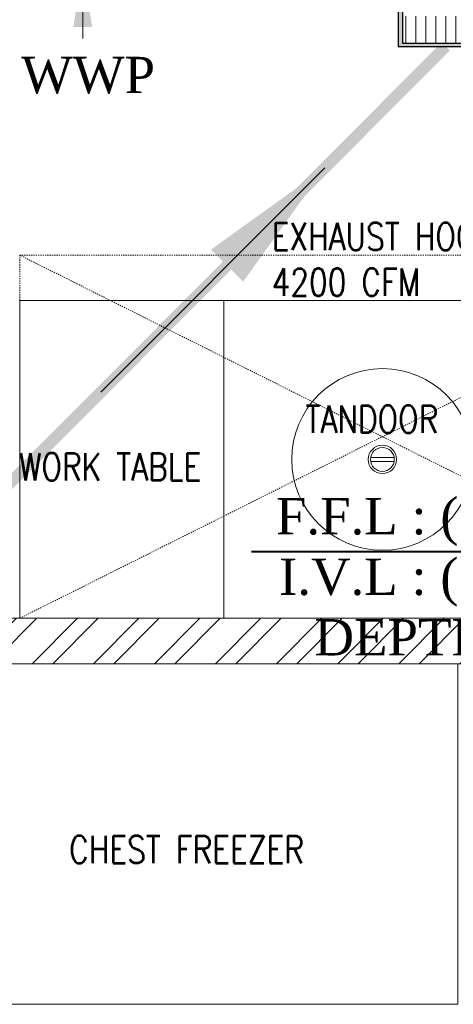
# Model space of a CAD drawing. Header units: inches. Extents: x 119662 to 158499, y 12149 to 20675.
# Tile 35 of 97: x 121864 to 121901, y 19538 to 19624. Entities that reach past the tile are written whole.
import ezdxf

# ---------------------------------------------------------------- set-up
doc = ezdxf.new("R2010")
doc.units = ezdxf.units.IN
doc.header["$MEASUREMENT"] = 0
doc.linetypes.add('HIDDEN', pattern=[0.375, 0.25, -0.125])
for name, color, linetype, lineweight in [('00-GRIDTEXT', 1, 'Continuous', 13), ('CKD Equipments', 252, 'Continuous', 0), ('door', 1, 'Continuous', 13), ('EQUIPMENT', 7, 'Continuous', 25), ('KIT TEXT.', 5, 'Continuous', 5), ('PD_HATCH', 45, 'Continuous', 9), ('PP- 75DIA Soil Waste Sewer pipe', 90, 'Continuous', 9), ('PP-TEXT', 7, 'Continuous', 40)]:
    doc.layers.add(name, color=color, linetype=linetype, lineweight=lineweight)
for name, color, linetype in [('A95_Curb', 5, 'Continuous'), ('Drain Grating', 130, 'Continuous'), ('KIT EQUIPMENT', 7, 'Continuous'), ('xKAM-B3-01-Kitchen$0$A-FURN', 8, 'Continuous')]:
    doc.layers.add(name, color=color, linetype=linetype)
doc.styles.add('ISO', font='isocp.shx', dxfattribs={"height": 250})
doc.styles.get("Standard").update_dxf_attribs({"font": 'times.ttf', "height": 4})
doc.styles.add('TIMES NEW ROMAN', font='times.ttf', dxfattribs={"height": 4})
doc.dimstyles.new('ISO-10', dxfattribs={"dimtxt": 6, "dimasz": 0.5, "dimexe": 1.25, "dimexo": 0.625, "dimtad": 1, "dimtoh": 1, "dimdec": 1, "dimlunit": 4, "dimtxsty": 'Standard', "dimblk": 'ARCHTICK', "dimcen": 2.5, "dimclrt": 3, "dimadec": 0, "dimazin": 0, "dimtfac": 1, "dimtdec": 1, "dimtmove": 1, "dimatfit": 3, "dimfxl": 1, "dimarcsym": 0})
doc.dimstyles.new('PP-DIM', dxfattribs={"dimtxt": 4, "dimasz": 1, "dimexe": 1, "dimexo": 1, "dimgap": 0.09, "dimtad": 0, "dimdec": 1, "dimzin": 0, "dimdsep": 46, "dimlunit": 4, "dimtxsty": 'TIMES NEW ROMAN', "dimblk": 'ARCHTICK', "dimcen": 0.09, "dimdle": 1, "dimclrd": 256, "dimclre": 256, "dimclrt": 256, "dimadec": 0, "dimazin": 0, "dimtfac": 1, "dimtdec": 4, "dimtofl": 0, "dimtmove": 1, "dimatfit": 3, "dimfxl": 1, "dimtolj": 1, "dimtzin": 0, "dimlwd": -1, "dimlwe": -1, "dimarcsym": 0})

# ---------------------------------------------------------------- blocks, each defined once
blk = doc.blocks.new('A$C6E471120')
at = {"layer": 'PD_HATCH', "lineweight": 5}
h = blk.add_hatch(dxfattribs=at)
h.set_pattern_fill('ANSI32', color=251, scale=254)
h.set_pattern_definition([(45, (-1789305.34, -617415.57), (-67.351921, 67.351921), []), (45, (-1789260.44, -617415.57), (-67.351921, 67.351921), [])])
h.paths.add_polyline_path([(0, -2329.1), (0, -2229.1), (-566.3, -2229.1), (-2166.3, -2229.1), (-3666.3, -2229.1), (-3666.3, -2329.1)])
at = {"layer": 'door', "color": 251, "lineweight": 5}
blk.add_line((-538.6, -2229.1), (-2816.3, -2229.1), dxfattribs=at)
at = {"layer": 'EQUIPMENT', "color": 251, "lineweight": 5, "ltscale": 12}
blk.add_lwpolyline([(-3666.3, -2229.1), (0, -2229.1), (0, -2329.1), (-3666.3, -2329.1)], close=True, dxfattribs=at)
at = {"layer": 'KIT EQUIPMENT', "color": 251, "linetype": 'HIDDEN', "lineweight": 5, "ltscale": 0.025}
for p, q in [((-2166.3, -2229.1), (-566.3, -1429.1)), ((-566.3, -2229.1), (-2166.3, -1429.1))]:
    blk.add_line(p, q, dxfattribs=at)
at = {"layer": 'KIT EQUIPMENT', "color": 251, "lineweight": 5}
for p, q in [((-1392.7, -1874.8), (-1340, -1874.8)), ((-1392.7, -1883.5), (-1340, -1883.5))]:
    blk.add_line(p, q, dxfattribs=at)
at = {"layer": 'KIT EQUIPMENT', "color": 251, "linetype": 'HIDDEN', "lineweight": 5, "ltscale": 0.025}
blk.add_lwpolyline([(-566.3, -2229.1), (-2166.3, -2229.1), (-2166.3, -1429.1), (-566.3, -1429.1)], close=True, dxfattribs=at)
at = {"layer": 'KIT EQUIPMENT', "color": 251, "lineweight": 5}
for points in [[(-1716.3, -2229.1), (-2166.3, -2229.1), (-2166.3, -1529.1), (-1716.3, -1529.1)], [(-1716.3, -2229.1), (-1016.3, -2229.1), (-1016.3, -1529.1), (-1716.3, -1529.1)], [(-1200, -3079.1), (-1200, -2329.1), (-2400, -2329.1), (-2400, -3079.1)]]:
    blk.add_lwpolyline(points, close=True, dxfattribs=at)
for radius in [200, 31.3, 26.3]:
    blk.add_circle((-1366.3, -1879.1), radius, dxfattribs=at)
at = {"layer": 'KIT TEXT.', "color": 251, "char_height": 60.175, "attachment_point": 7, "style": 'ISO'}
for s, insert, width in [('{\\Fromans|c0;\\W0.8;EXHAUST HOOD\\P4200 CFM}', (-1610.7, -1518.9, 488.6), 1100.284), ('\\pi300.49;{\\Fromans|c0;\\W0.8;WORK TABLE}', (-5344.1, -1932.6, 488.6), 1050.284), ('{\\Fromans|c0;\\W0.8;TANDOOR}', (-1535.9, -1820.8, 488.6), 1100.284), ('{\\Fromans|c0;\\W0.8;WORK TABLE }', (-2168, -1925.2, 488.6), 1100.284), ('\\pi300.49;{\\Fromans|c0;\\W0.8;WORK TABLE}', (-5344.1, -2682.9, 488.6), 1050.284), ('\\pi526.07;{\\Fromans|c0;\\W0.8; \\P\\pi263.59;CHEST FREEZER}', (-2320.9, -2768.6, 488.6), 1100.284)]:
    blk.add_mtext(s, dxfattribs=dict(at, insert=insert, width=width))
blk = doc.blocks.new('FIRST FLOOR')
at = {"layer": '00-GRIDTEXT', "color": 8, "xscale": 0.03937007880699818, "yscale": 0.03937007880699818, "zscale": 0.03937007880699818}
blk.add_blockref('A$C6E471120', (139249.658, 19579.754), dxfattribs=at)
blk = doc.blocks.new('FLOOR RACE')
at = {"layer": 'CKD Equipments'}
h = blk.add_hatch(color=2, dxfattribs=at)
h.dxf.hatch_style = 1
h.paths.add_polyline_path([(129328.1, 23662.5), (129328.1, 23312.5), (129678.1, 23312.5), (129678.1, 23662.5)])
h.paths.add_polyline_path([(129669.6, 23651.3), (129339.4, 23651.3), (129339.4, 23321.1), (129669.6, 23321.1)], flags=16)
at = {"layer": 'Drain Grating', "linetype": 'Continuous', "lineweight": 5}
h = blk.add_hatch(dxfattribs=at)
h.set_pattern_fill('ACAD_ISO08W100', color=256, scale=5.08, angle=90, style=0)
h.set_pattern_definition([(90, (48887.796, -854032.936), (-25.4, 9e-15), [121.92, -15.24, 30.48, -15.24])])
h.paths.add_polyline_path([(129669.6, 23651.3), (129669.6, 23321.1), (129339.4, 23321.1), (129339.4, 23651.3)])
at = {"color": 2, "lineweight": 5}
blk.add_circle((129504.5, 23486.2, 8944.1), 34.3, dxfattribs=at)
at = {"layer": 'xKAM-B3-01-Kitchen$0$A-FURN', "elevation": 34}
blk.add_lwpolyline([(129328.1, 23662.5), (129328.1, 23312.5), (129678.1, 23312.5), (129678.1, 23662.5), (129328.1, 23662.5)], dxfattribs=at)
at = {"layer": 'xKAM-B3-01-Kitchen$0$A-FURN', "elevation": 8944.1}
blk.add_lwpolyline([(129669.6, 23651.3), (129339.4, 23651.3), (129339.4, 23321.1), (129669.6, 23321.1)], close=True, dxfattribs=at)
blk = doc.blocks.new('_ArchTick')
at = {"color": 251, "linetype": 'ByBlock', "const_width": 0.15}
blk.add_lwpolyline([(-0.5, -0.5), (0.5, 0.5)], dxfattribs=at)

msp = doc.modelspace()

# ---------------------------------------------------------------- block references
at = {"color": 8}
msp.add_blockref('FIRST FLOOR', (-17300.786, 79.928), dxfattribs=at)

# ---------------------------------------------------------------- next in the draw order: linework, layer by layer
at = {"layer": 'PP- 75DIA Soil Waste Sewer pipe', "ltscale": 0.015, "const_width": 1}
msp.add_lwpolyline([(121857.887, 19578.796), (121900.579, 19621.488)], dxfattribs=at)

# ---------------------------------------------------------------- next in the draw order: block references
at = {"layer": 'A95_Curb', "lineweight": 53, "xscale": 0.03428571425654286, "yscale": 0.03428571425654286, "zscale": 0.03428571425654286}
msp.add_blockref('FLOOR RACE', (117462.341, 18822.203, -1.166), dxfattribs=at)

# ---------------------------------------------------------------- next in the draw order: texts
at = {"layer": 'PP-TEXT', "insert": (121921.558, 19582.355), "char_height": 3.14961, "width": 37.07814, "attachment_point": 3}
msp.add_mtext('F.F.L : (+200MM)\\PI.V.L : (+100MM)\\PDEPTH: 100mm', dxfattribs=at)

# ---------------------------------------------------------------- next in the draw order: leaders
at = {"layer": 'PP- 75DIA Soil Waste Sewer pipe', "ltscale": 0.015}
msp.add_leader([(121890.079, 19610.988), (121870.637, 19591.546)], dimstyle='ISO-10', override={"dimasz": 12, "dimgap": 0.625, "dimtad": 0}, dxfattribs=at)
at = {"layer": 'PP-TEXT', "lineweight": 70, "ltscale": 12}
msp.add_leader([(121869.063, 19628.186), (121869.063, 19616.507), (121842.746, 19616.507)], dimstyle='PP-DIM', override={"dimtxt": 8.5, "dimasz": 5, "dimtad": 0, "dimdec": 1, "dimcen": 0, "dimtfac": 12, "dimtdec": 1, "dimfxl": 7, "dimfxlon": 1, "dimlwd": 18, "dimarcsym": 1}, dxfattribs=at)
at = {"layer": 'PP-TEXT', "ltscale": 0.25}
msp.add_leader([(121935.69, 19594.296), (121919.498, 19577.699), (121883.721, 19577.699)], dimstyle='PP-DIM', override={"dimasz": 5}, dxfattribs=at)

# ---------------------------------------------------------------- next in the draw order: texts
at = {"layer": 'PP-TEXT', "insert": (121875.339, 19620.607), "char_height": 3.14961, "width": 37.07814, "attachment_point": 3, "bg_fill": 2}
msp.add_mtext('{\\fTimes New Roman|b0|i0|c0|p34;Ø110MM WWP }', dxfattribs=at)

doc.saveas('drawing.dxf')
